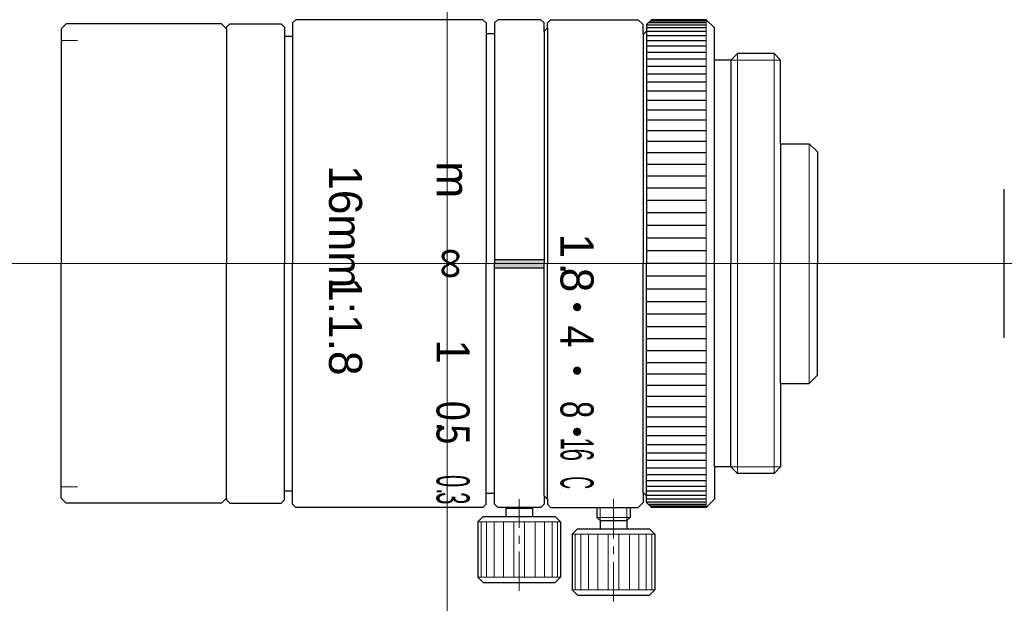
# Model space of a CAD drawing. Header units: millimetres. Extents: x 24.1 to 83.7, y 29.5 to 64.8.
import ezdxf
from ezdxf.enums import TextEntityAlignment as Align

# ---------------------------------------------------------------- set-up
doc = ezdxf.new("R2010")
doc.units = ezdxf.units.MM
doc.header["$LTSCALE"] = 0.25
doc.linetypes.add('CENTER', pattern=[50.8, 31.75, -6.35, 6.35, -6.35])
doc.layers.add('00_補助線', color=252, linetype='Continuous', lineweight=0, plot=False)
for name, color, linetype, lineweight in [('01_中心線', 1, 'CENTER', 20), ('03_寸法・文字', 50, 'Continuous', 20), ('iris＆image_circle', 7, 'Continuous', 30), ('画層1', 7, 'Continuous', 30)]:
    doc.layers.add(name, color=color, linetype=linetype, lineweight=lineweight)
doc.styles.add('sihyou', font='txt', dxfattribs={"width": 0.6, "height": 2})
doc.styles.add('VS Standard', font='txt', dxfattribs={"height": 3})

msp = doc.modelspace()

# ---------------------------------------------------------------- hatches: boundary and pattern name
at = {"layer": '03_寸法・文字'}
h = msp.add_hatch(color=256, dxfattribs=at)
h.dxf.hatch_style = 1
h.paths.add_polyline_path([(57.849, 47.116, 1), (57.849, 47.616, 1)])
h = msp.add_hatch(color=256, dxfattribs=at)
h.dxf.hatch_style = 1
h.paths.add_polyline_path([(57.849, 43.272, 1), (57.849, 43.772, 1)])
h = msp.add_hatch(color=256, dxfattribs=at)
h.dxf.hatch_style = 1
h.paths.add_polyline_path([(57.849, 39.575, 1), (57.849, 40.075, 1)])
at = {"layer": '画層1'}
h = msp.add_hatch(color=256, dxfattribs=at)
h.dxf.hatch_style = 1
h.paths.add_polyline_path([(55.849, 50.25), (52.849, 50.25), (52.849, 50), (55.849, 50)])
h.paths.add_polyline_path([(55.849, 50), (52.849, 50), (52.849, 49.75), (55.849, 49.75)])

# ---------------------------------------------------------------- linework, layer by layer
at = {"layer": '00_補助線', "lineweight": 20}
for p, q in [((27.649, 63.5), (26.649, 63.5)), ((27.649, 36.5), (26.649, 36.5))]:
    msp.add_line(p, q, dxfattribs=at)
at = {"layer": '00_補助線'}
for direction in [(0, 1), (1, 0)]:
    msp.add_xline((50, 50), direction, dxfattribs=at)
at = {"layer": '01_中心線'}
for p, q in [((24.149, 50), (42.121, 50)), ((45.198, 50), (49.085, 50)), ((52.349, 50), (56.349, 50)), ((59.345, 50), (83.675, 50))]:
    msp.add_line(p, q, dxfattribs=at)
at = {"layer": '01_中心線', "ltscale": 0.3}
for p, q in [((54.349, 30.2), (54.349, 35.75)), ((60.049, 35.75), (60.049, 29.45))]:
    msp.add_line(p, q, dxfattribs=at)
at = {"layer": 'iris＆image_circle'}
msp.add_line((83.675, 45.5), (83.675, 54.5), dxfattribs=at)
at = {"layer": '画層1'}
for p, q in [((26.649, 64.2), (26.949, 64.5)), ((36.349, 64.5), (26.949, 64.5)), ((36.349, 64.5), (36.649, 64.2)), ((36.649, 64.3), (36.849, 64.5)), ((36.649, 64.2), (36.649, 64.3)), ((36.849, 64.5), (39.949, 64.5)), ((39.949, 64.5), (40.149, 64.3)), ((40.149, 64.3), (40.149, 63.75)), ((40.649, 64.55), (40.849, 64.75)), ((40.649, 64.55), (40.649, 63.75)), ((52.149, 64.75), (40.849, 64.75)), ((52.149, 64.75), (52.349, 64.55)), ((52.349, 64.55), (52.349, 63.9)), ((52.849, 64.55), (53.049, 64.75)), ((52.849, 64.55), (52.849, 63.9)), ((55.649, 64.75), (53.049, 64.75)), ((55.849, 64.55), (55.649, 64.75)), ((55.849, 64.05), (55.849, 64.55)), ((56.249, 64.75), (56.049, 64.55)), ((56.049, 64.25), (56.049, 64.55)), ((56.249, 64.75), (61.549, 64.75)), ((61.549, 64.75), (61.849, 64.45)), ((61.849, 63.85), (61.849, 64.45)), ((62.349, 64.75), (62.049, 64.45)), ((62.049, 64.45), (62.049, 64.05)), ((65.649, 64.428), (62.049, 64.428)), ((65.649, 64.568), (62.167, 64.568)), ((65.649, 64.669), (62.268, 64.669)), ((65.649, 64.73), (62.329, 64.73)), ((65.649, 64.75), (62.349, 64.75)), ((65.649, 64.75), (66.149, 64.25)), ((26.649, 64.2), (26.649, 50)), ((36.649, 64.2), (36.649, 50)), ((40.149, 63.75), (40.649, 63.75)), ((40.149, 63.75), (40.149, 50)), ((40.649, 63.75), (40.649, 50)), ((52.849, 63.9), (52.349, 63.9)), ((52.349, 63.9), (52.349, 50)), ((52.849, 63.9), (52.849, 50)), ((56.049, 64.25), (55.849, 64.05)), ((55.849, 64.05), (55.849, 50)), ((56.049, 64.25), (56.049, 50)), ((62.049, 64.05), (61.849, 63.85)), ((61.849, 63.85), (61.849, 50)), ((65.649, 64.028), (62.027, 64.028)), ((65.649, 64.247), (62.049, 64.247)), ((62.049, 64.05), (62.049, 50)), ((65.649, 63.77), (62.049, 63.77)), ((66.149, 62.303), (66.149, 64.25)), ((65.649, 63.475), (62.049, 63.475)), ((65.649, 63.142), (62.049, 63.142)), ((65.649, 62.774), (62.049, 62.774)), ((67.149, 62.303), (67.546, 62.7)), ((69.752, 62.7), (67.546, 62.7)), ((70.149, 62.303), (69.752, 62.7)), ((65.649, 62.37), (62.049, 62.37)), ((65.649, 61.917), (62.049, 61.917)), ((67.149, 62.303), (66.149, 62.303)), ((66.149, 50), (66.149, 62.303)), ((67.149, 62.303), (67.149, 50)), ((70.149, 61.45), (70.149, 62.303)), ((65.649, 61.463), (62.049, 61.463)), ((70.149, 57.25), (70.149, 61.45)), ((65.649, 60.961), (62.049, 60.961)), ((65.649, 60.43), (62.049, 60.43)), ((65.649, 59.87), (62.049, 59.87)), ((65.649, 59.282), (62.049, 59.282)), ((65.649, 58.67), (62.049, 58.67)), ((65.649, 58.033), (62.049, 58.033)), ((65.649, 57.375), (62.049, 57.375)), ((70.149, 57.25), (71.882, 57.25)), ((70.149, 57.25), (70.149, 50)), ((71.882, 57.25), (72.382, 56.75)), ((65.649, 56.696), (62.049, 56.696)), ((72.382, 56.75), (72.382, 50)), ((65.649, 55.999), (62.049, 55.999)), ((65.649, 55.286), (62.049, 55.286)), ((65.649, 54.558), (62.049, 54.558)), ((65.649, 53.818), (62.049, 53.818)), ((65.649, 53.067), (62.049, 53.067)), ((65.649, 52.307), (62.049, 52.307)), ((65.649, 51.542), (62.049, 51.542)), ((65.649, 50.772), (62.049, 50.772)), ((52.849, 50.25), (55.849, 50.25)), ((26.649, 35.8), (26.649, 50)), ((36.649, 35.8), (36.649, 50)), ((40.149, 36.25), (40.149, 50)), ((40.649, 36.25), (40.649, 50)), ((52.349, 36.1), (52.349, 50)), ((52.849, 36.1), (52.849, 50)), ((52.849, 49.75), (55.849, 49.75)), ((55.849, 35.95), (55.849, 50)), ((56.049, 35.75), (56.049, 50)), ((61.849, 36.15), (61.849, 50)), ((62.049, 35.95), (62.049, 50)), ((65.649, 50), (62.049, 50)), ((66.149, 37.697), (66.149, 50)), ((67.149, 37.697), (67.149, 50)), ((70.149, 42.75), (70.149, 50)), ((72.382, 43.25), (72.382, 50)), ((65.649, 49.228), (62.049, 49.228)), ((65.649, 48.458), (62.049, 48.458)), ((65.649, 47.693), (62.049, 47.693)), ((65.649, 46.933), (62.049, 46.933)), ((65.649, 46.182), (62.049, 46.182)), ((65.649, 45.442), (62.049, 45.442)), ((65.649, 44.714), (62.049, 44.714)), ((65.649, 44.001), (62.049, 44.001)), ((65.649, 43.304), (62.049, 43.304)), ((71.882, 42.75), (72.382, 43.25)), ((65.649, 42.625), (62.049, 42.625)), ((70.149, 42.75), (71.882, 42.75)), ((70.149, 42.75), (70.149, 38.55)), ((65.649, 41.967), (62.049, 41.967)), ((65.649, 41.33), (62.049, 41.33)), ((65.649, 40.718), (62.049, 40.718)), ((65.649, 40.13), (62.049, 40.13)), ((65.649, 39.57), (62.049, 39.57)), ((65.649, 39.039), (62.049, 39.039)), ((65.649, 38.537), (62.049, 38.537)), ((70.149, 38.55), (70.149, 37.697)), ((65.649, 38.083), (62.049, 38.083)), ((65.649, 37.63), (62.049, 37.63)), ((67.149, 37.697), (66.149, 37.697)), ((66.149, 37.697), (66.149, 35.75)), ((67.149, 37.697), (67.546, 37.3)), ((70.149, 37.697), (69.752, 37.3)), ((65.649, 37.226), (62.049, 37.226)), ((69.752, 37.3), (67.546, 37.3)), ((65.649, 36.858), (62.049, 36.858)), ((65.649, 36.525), (62.049, 36.525)), ((26.649, 35.8), (26.949, 35.5)), ((36.349, 35.5), (36.649, 35.8)), ((36.649, 35.8), (36.649, 35.7)), ((40.149, 35.7), (40.149, 36.25)), ((40.149, 36.25), (40.649, 36.25)), ((40.649, 35.45), (40.649, 36.25)), ((52.349, 35.45), (52.349, 36.1)), ((52.849, 36.1), (52.349, 36.1)), ((52.849, 35.45), (52.849, 36.1)), ((56.049, 35.75), (55.849, 35.95)), ((55.849, 35.95), (55.849, 35.45)), ((56.049, 35.75), (56.049, 35.45)), ((62.049, 35.95), (61.849, 36.15)), ((61.849, 36.15), (61.849, 35.55)), ((65.649, 35.972), (62.027, 35.972)), ((65.649, 36.23), (62.049, 36.23)), ((62.049, 35.55), (62.049, 35.95)), ((65.649, 35.753), (62.049, 35.753)), ((65.649, 35.25), (66.149, 35.75)), ((36.349, 35.5), (26.949, 35.5)), ((36.649, 35.7), (36.849, 35.5)), ((36.849, 35.5), (39.949, 35.5)), ((39.949, 35.5), (40.149, 35.7)), ((40.649, 35.45), (40.849, 35.25)), ((52.149, 35.25), (40.849, 35.25)), ((52.149, 35.25), (52.349, 35.45)), ((52.849, 35.45), (53.049, 35.25)), ((55.649, 35.25), (53.049, 35.25)), ((53.549, 35.2), (53.499, 35.25)), ((53.549, 35.2), (53.549, 34.7)), ((53.549, 35.2), (55.149, 35.2)), ((55.199, 35.25), (55.149, 35.2)), ((55.149, 35.2), (55.149, 34.7)), ((55.849, 35.45), (55.649, 35.25)), ((56.249, 35.25), (56.049, 35.45)), ((56.249, 35.25), (61.549, 35.25)), ((59.049, 35.25), (59.049, 34.65)), ((61.049, 35.25), (61.049, 34.65)), ((61.549, 35.25), (61.849, 35.55)), ((65.649, 35.572), (62.049, 35.572)), ((62.349, 35.25), (62.049, 35.55)), ((65.649, 35.432), (62.167, 35.432)), ((65.649, 35.331), (62.268, 35.331)), ((65.649, 35.27), (62.329, 35.27)), ((65.649, 35.25), (62.349, 35.25)), ((52.174, 34.7), (51.849, 34.375)), ((52.174, 34.7), (56.524, 34.7)), ((56.524, 34.7), (56.849, 34.375)), ((59.249, 34.45), (59.049, 34.65)), ((61.049, 34.65), (60.849, 34.45)), ((51.849, 34.375), (51.849, 31.025)), ((56.849, 34.375), (56.849, 31.025)), ((57.874, 33.95), (57.549, 33.625)), ((57.874, 33.95), (62.224, 33.95)), ((59.249, 34.45), (59.249, 33.95)), ((59.249, 34.45), (60.849, 34.45)), ((60.849, 34.45), (60.849, 33.95)), ((62.224, 33.95), (62.549, 33.625)), ((57.549, 33.625), (57.549, 30.275)), ((62.549, 33.625), (62.549, 30.275)), ((52.174, 30.7), (51.849, 31.025)), ((56.524, 30.7), (56.849, 31.025)), ((52.174, 30.7), (56.524, 30.7)), ((57.874, 29.95), (57.549, 30.275)), ((57.874, 29.95), (62.224, 29.95)), ((62.224, 29.95), (62.549, 30.275))]:
    msp.add_line(p, q, dxfattribs=at)
at = {"layer": '画層1', "lineweight": 9}
for p, q in [((65.649, 64.75), (65.649, 50)), ((67.546, 62.7), (67.546, 50)), ((69.752, 62.7), (69.752, 50)), ((71.882, 57.25), (71.882, 50)), ((65.649, 35.25), (65.649, 50)), ((67.546, 37.3), (67.546, 50)), ((69.752, 37.3), (69.752, 50)), ((71.882, 42.75), (71.882, 50)), ((59.049, 34.65), (61.049, 34.65)), ((51.849, 34.375), (56.849, 34.375)), ((52.039, 31.025), (52.039, 34.375)), ((52.366, 31.025), (52.366, 34.375)), ((52.827, 31.025), (52.827, 34.375)), ((53.392, 31.025), (53.392, 34.375)), ((54.023, 31.025), (54.023, 34.375)), ((54.675, 31.025), (54.675, 34.375)), ((55.306, 31.025), (55.306, 34.375)), ((55.871, 31.025), (55.871, 34.375)), ((56.332, 31.025), (56.332, 34.375)), ((56.659, 31.025), (56.659, 34.375)), ((57.549, 33.625), (62.549, 33.625)), ((57.739, 30.275), (57.739, 33.625)), ((58.066, 30.275), (58.066, 33.625)), ((58.527, 30.275), (58.527, 33.625)), ((59.092, 30.275), (59.092, 33.625)), ((59.723, 30.275), (59.723, 33.625)), ((60.375, 30.275), (60.375, 33.625)), ((61.006, 30.275), (61.006, 33.625)), ((61.571, 30.275), (61.571, 33.625)), ((62.032, 30.275), (62.032, 33.625)), ((62.359, 30.275), (62.359, 33.625)), ((51.849, 31.025), (56.849, 31.025)), ((57.549, 30.275), (62.549, 30.275))]:
    msp.add_line(p, q, dxfattribs=at)
at = {"layer": '画層1', "lineweight": 20}
for p, q in [((70.149, 62.303), (67.149, 62.303)), ((70.149, 37.697), (67.149, 37.697)), ((59.249, 35.25), (59.249, 34.45)), ((60.849, 35.25), (60.849, 34.45))]:
    msp.add_line(p, q, dxfattribs=at)

# ---------------------------------------------------------------- texts
at = {"layer": '03_寸法・文字'}
for s, style, p in [('m', 'sihyou', (51.349, 55.065)), ('∞', 'sihyou', (51.349, 50.003)), ('1', 'VS Standard', (58.841, 51.073)), ('.', 'VS Standard', (58.844, 49.691)), ('8', 'VS Standard', (58.844, 49.005)), ('1', 'sihyou', (51.349, 44.675))]:
    msp.add_text(s, height=2, rotation=270, dxfattribs=dict(at, style=style)).set_placement(p, align=Align.TOP_CENTER)
at = {"layer": '03_寸法・文字', "style": 'sihyou'}
for s, p in [('16mm', (42.849, 55.946)), ('1:1.8', (42.849, 49.176))]:
    msp.add_text(s, height=2, rotation=270, dxfattribs=at).set_placement(p)
at = {"layer": '03_寸法・文字'}
for s, style, width, p in [('4', 'VS Standard', 0.9, (58.844, 45.597)), ('0', 'sihyou', 0.8, (51.349, 41.092)), ('8', 'VS Standard', 0.7, (58.844, 41.167)), ('.', 'sihyou', 0.8, (51.349, 40.141)), ('5', 'sihyou', 0.8, (51.349, 39.665)), ('1', 'VS Standard', 0.5, (58.849, 39.107)), ('6', 'VS Standard', 0.5, (58.849, 38.432)), ('0', 'sihyou', 0.5, (51.349, 36.842)), ('C', 'VS Standard', 0.4, (58.845, 36.743)), ('.', 'sihyou', 0.5, (51.349, 36.221)), ('3', 'sihyou', 0.5, (51.349, 35.801))]:
    msp.add_text(s, height=2, rotation=270, dxfattribs=dict(at, style=style, width=width)).set_placement(p, align=Align.TOP_CENTER)

doc.saveas('drawing.dxf')
